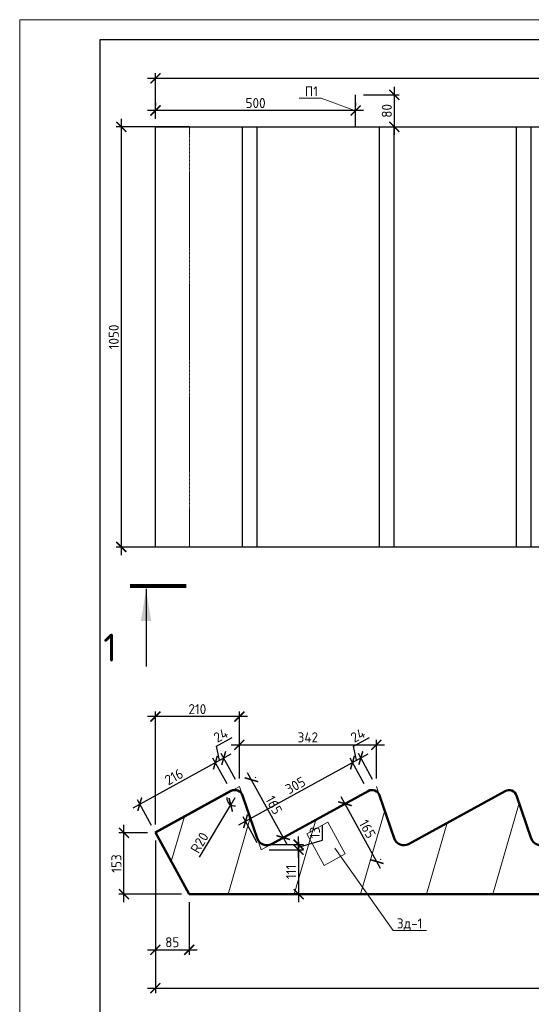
# Model space of a CAD drawing. Header units: millimetres. Extents: x 251864 to 617215, y -272865 to -46010.
# Tile 10 of 53: x 336335 to 349116, y -161052 to -136444. Entities that reach past the tile are written whole.
import ezdxf
from ezdxf import colors
from ezdxf.entities.mleader import LeaderData, LeaderLine
from ezdxf.enums import TextEntityAlignment as Align
from ezdxf.math import Vec2, Vec3

# ---------------------------------------------------------------- set-up
doc = ezdxf.new("R2010")
doc.units = ezdxf.units.MM
doc.linetypes.add('невидимая2', pattern=[4.7625, 3.175, -1.5875])
doc.layers.get('Defpoints').update_dxf_attribs({"color": 140})
for name, color, linetype, lineweight in [('Standard', 7, 'Continuous', 25), ('Размеры', 54, 'Continuous', 20), ('РАЗРЕЗЫ', 10, 'Continuous', 60), ('Символы 0.20', 1, 'Continuous', 20), ('Символы 0.20 @ 100', 1, 'Continuous', 20), ('ТОНКИЕ', 7, 'Continuous', 9)]:
    doc.layers.add(name, color=color, linetype=linetype, lineweight=lineweight)
doc.layers.add('ТОЛСТЫЕ_ОСНОВНЫЕ', color=6, linetype='Continuous')
doc.styles.add('GOST-2.304_Type-B', font='GOST_Common.ttf')
doc.styles.add('ГОСТ', font='GOST_Common.ttf')
doc.dimstyles.new('СПДС', dxfattribs={"dimscale": 100, "dimtxt": 2.5, "dimasz": 2.5, "dimexe": 1.25, "dimexo": 2, "dimtad": 1, "dimdec": 0, "dimtxsty": 'ГОСТ', "dimblk": 'ARCHTICK', "dimcen": 2.5, "dimdle": 2, "dimadec": 0, "dimazin": 2, "dimtfac": 0.75, "dimtdec": 0, "dimtmove": 1, "dimatfit": 3, "dimfxl": 1, "dimtolj": 1, "dimarcsym": 1})

# ---------------------------------------------------------------- blocks, each defined once
blk = doc.blocks.new('*U668')
at = {"layer": 'ТОЛСТЫЕ_ОСНОВНЫЕ', "color": 6}
blk.add_lwpolyline([(20, 5), (589, 5), (589, 415), (20, 415)], close=True, dxfattribs=at)
at = {"layer": 'ТОНКИЕ'}
blk.add_lwpolyline([(0, 0), (594, 0), (594, 420), (0, 420)], close=True, dxfattribs=at)
blk = doc.blocks.new('_ArchTick')
at = {"color": 0, "linetype": 'ByBlock', "const_width": 0.15}
blk.add_lwpolyline([(-0.5, -0.5), (0.5, 0.5)], dxfattribs=at)
blk = doc.blocks.new('*D1147')
at = {"layer": 'Defpoints', "color": 0, "linetype": 'Continuous', "transparency": 16777216}
for p in [(339724, -157700), (340571, -158300), (340571, -159688)]:
    blk.add_point(p, dxfattribs=at)
at = {"layer": 'Размеры', "color": 0, "linetype": 'Continuous', "lineweight": -2, "transparency": 16777216}
for p, q in [((339724, -157900), (339724, -159813)), ((340571, -158500), (340571, -159813)), ((339524, -159688), (340771, -159688))]:
    blk.add_line(p, q, dxfattribs=at)
at = {"layer": 'Размеры', "color": 0, "linetype": 'Continuous', "lineweight": -2, "transparency": 16777216, "xscale": 250, "yscale": 250, "zscale": 250, "rotation": 180}
blk.add_blockref('_ArchTick', (339724, -159688), dxfattribs=at)
at = {"layer": 'Размеры', "color": 0, "linetype": 'Continuous', "lineweight": -2, "transparency": 16777216, "xscale": 250, "yscale": 250, "zscale": 250}
blk.add_blockref('_ArchTick', (340571, -159688), dxfattribs=at)
at = {"layer": 'Размеры', "color": 0, "linetype": 'Continuous', "lineweight": 0, "transparency": 16777216, "insert": (340147, -159500), "char_height": 250, "attachment_point": 5, "style": 'ГОСТ'}
blk.add_mtext('\\A1;85', dxfattribs=at)
blk = doc.blocks.new('*D1148')
at = {"layer": 'Defpoints', "color": 0, "linetype": 'Continuous', "transparency": 16777216}
for p in [(345246, -154567), (341822, -155606), (345246, -155607)]:
    blk.add_point(p, dxfattribs=at)
at = {"layer": 'Размеры', "color": 0, "linetype": 'Continuous', "lineweight": -2, "transparency": 16777216}
for p, q in [((341822, -155406), (341822, -154442)), ((345246, -155407), (345246, -154442)), ((341622, -154567), (345446, -154567))]:
    blk.add_line(p, q, dxfattribs=at)
at = {"layer": 'Размеры', "color": 0, "linetype": 'Continuous', "lineweight": -2, "transparency": 16777216, "xscale": 250, "yscale": 250, "zscale": 250, "rotation": 180}
blk.add_blockref('_ArchTick', (341822, -154567), dxfattribs=at)
at = {"layer": 'Размеры', "color": 0, "linetype": 'Continuous', "lineweight": -2, "transparency": 16777216, "xscale": 250, "yscale": 250, "zscale": 250}
blk.add_blockref('_ArchTick', (345246, -154567), dxfattribs=at)
at = {"layer": 'Размеры', "color": 0, "linetype": 'Continuous', "lineweight": 0, "transparency": 16777216, "insert": (343534, -154380), "char_height": 250, "attachment_point": 5, "style": 'ГОСТ'}
blk.add_mtext('\\A1;342', dxfattribs=at)
blk = doc.blocks.new('*D1149')
at = {"layer": 'Defpoints', "color": 0, "linetype": 'Continuous', "transparency": 16777216}
for p in [(344648, -155011), (345038, -155721), (345246, -155607)]:
    blk.add_point(p, dxfattribs=at)
at = {"layer": 'Размеры', "color": 0, "linetype": 'Continuous', "lineweight": -2, "transparency": 16777216}
for p, q in [((344676, -154603), (345071, -154386)), ((344752, -154954), (344676, -154603)), ((345031, -154800), (344472, -155107)), ((344941, -155546), (344587, -154902)), ((345150, -155431), (344796, -154787))]:
    blk.add_line(p, q, dxfattribs=at)
at = {"layer": 'Размеры', "color": 0, "linetype": 'Continuous', "lineweight": -2, "transparency": 16777216, "xscale": 250, "yscale": 250, "zscale": 250}
for p, rotation in [((344856, -154897), 28.79663397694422), ((344648, -155011), 208.7966339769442)]:
    blk.add_blockref('_ArchTick', p, dxfattribs=dict(at, rotation=rotation))
at = {"layer": 'Размеры', "color": 0, "linetype": 'Continuous', "lineweight": 0, "transparency": 16777216, "insert": (344783, -154330), "char_height": 250, "attachment_point": 5, "rotation": 28.7966, "style": 'ГОСТ'}
blk.add_mtext('\\A1;24', dxfattribs=at)
blk = doc.blocks.new('*D1150')
at = {"layer": 'Defpoints', "color": 0, "linetype": 'Continuous', "transparency": 16777216}
for p in [(345038, -155721), (341977, -156479), (342367, -157189)]:
    blk.add_point(p, dxfattribs=at)
at = {"layer": 'Размеры', "color": 0, "linetype": 'Continuous', "lineweight": -2, "transparency": 16777216}
for p, q in [((344823, -154915), (341801, -156576)), ((344941, -155546), (344587, -154902)), ((342270, -157014), (341916, -156370))]:
    blk.add_line(p, q, dxfattribs=at)
at = {"layer": 'Размеры', "color": 0, "linetype": 'Continuous', "lineweight": -2, "transparency": 16777216, "xscale": 250, "yscale": 250, "zscale": 250}
for p, rotation in [((344648, -155011), 28.79663397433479), ((341977, -156479), 208.7966339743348)]:
    blk.add_blockref('_ArchTick', p, dxfattribs=dict(at, rotation=rotation))
at = {"layer": 'Размеры', "color": 0, "linetype": 'Continuous', "lineweight": 0, "transparency": 16777216, "insert": (343222, -155581), "char_height": 250, "attachment_point": 5, "rotation": 28.7966, "style": 'ГОСТ'}
blk.add_mtext('\\A1;305', dxfattribs=at)
blk = doc.blocks.new('*D1151')
at = {"layer": 'Defpoints', "color": 0, "linetype": 'Continuous', "transparency": 16777216}
for p in [(338939, -156767), (339728, -156767), (340581, -158299)]:
    blk.add_point(p, dxfattribs=at)
at = {"layer": 'Размеры', "color": 0, "linetype": 'Continuous', "lineweight": -2, "transparency": 16777216}
for p, q in [((338939, -158499), (338939, -156567)), ((339528, -156767), (338814, -156767)), ((340381, -158299), (338814, -158299))]:
    blk.add_line(p, q, dxfattribs=at)
at = {"layer": 'Размеры', "color": 0, "linetype": 'Continuous', "lineweight": -2, "transparency": 16777216, "xscale": 250, "yscale": 250, "zscale": 250}
for p, rotation in [((338939, -156767), 90), ((338939, -158299), 270)]:
    blk.add_blockref('_ArchTick', p, dxfattribs=dict(at, rotation=rotation))
at = {"layer": 'Размеры', "color": 0, "linetype": 'Continuous', "lineweight": 0, "transparency": 16777216, "insert": (338752, -157533), "char_height": 250, "attachment_point": 5, "rotation": 90, "style": 'ГОСТ'}
blk.add_mtext('\\A1;153', dxfattribs=at)
blk = doc.blocks.new('*D1152')
at = {"layer": 'Defpoints', "color": 0, "linetype": 'Continuous', "transparency": 16777216}
for p in [(341224, -155011), (341614, -155721), (341822, -155607)]:
    blk.add_point(p, dxfattribs=at)
at = {"layer": 'Размеры', "color": 0, "linetype": 'Continuous', "lineweight": -2, "transparency": 16777216}
for p, q in [((341253, -154603), (341647, -154386)), ((341328, -154954), (341253, -154603)), ((341608, -154800), (341049, -155107)), ((341518, -155546), (341164, -154902)), ((341726, -155431), (341372, -154787))]:
    blk.add_line(p, q, dxfattribs=at)
at = {"layer": 'Размеры', "color": 0, "linetype": 'Continuous', "lineweight": -2, "transparency": 16777216, "xscale": 250, "yscale": 250, "zscale": 250}
for p, rotation in [((341432, -154897), 28.79663397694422), ((341224, -155011), 208.7966339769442)]:
    blk.add_blockref('_ArchTick', p, dxfattribs=dict(at, rotation=rotation))
at = {"layer": 'Размеры', "color": 0, "linetype": 'Continuous', "lineweight": 0, "transparency": 16777216, "insert": (341360, -154330), "char_height": 250, "attachment_point": 5, "rotation": 28.7966, "style": 'ГОСТ'}
blk.add_mtext('\\A1;24', dxfattribs=at)
blk = doc.blocks.new('*D1153')
at = {"layer": 'Defpoints', "color": 0, "linetype": 'Continuous', "transparency": 16777216}
for p in [(341614, -155721), (339334, -156050), (339724, -156759)]:
    blk.add_point(p, dxfattribs=at)
at = {"layer": 'Размеры', "color": 0, "linetype": 'Continuous', "lineweight": -2, "transparency": 16777216}
for p, q in [((341399, -154915), (339159, -156146)), ((341518, -155546), (341164, -154902)), ((339628, -156584), (339274, -155940))]:
    blk.add_line(p, q, dxfattribs=at)
at = {"layer": 'Размеры', "color": 0, "linetype": 'Continuous', "lineweight": -2, "transparency": 16777216, "xscale": 250, "yscale": 250, "zscale": 250}
for p, rotation in [((341224, -155011), 28.79663397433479), ((339334, -156050), 208.7966339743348)]:
    blk.add_blockref('_ArchTick', p, dxfattribs=dict(at, rotation=rotation))
at = {"layer": 'Размеры', "color": 0, "linetype": 'Continuous', "lineweight": 0, "transparency": 16777216, "insert": (340189, -155366), "char_height": 250, "attachment_point": 5, "rotation": 28.7966, "style": 'ГОСТ'}
blk.add_mtext('\\A1;216', dxfattribs=at)
blk = doc.blocks.new('*D1154')
at = {"layer": 'Defpoints', "color": 0, "linetype": 'Continuous', "transparency": 16777216}
for p in [(339724, -153862), (341822, -155606), (339724, -156758)]:
    blk.add_point(p, dxfattribs=at)
at = {"layer": 'Размеры', "color": 0, "linetype": 'Continuous', "lineweight": -2, "transparency": 16777216}
for p, q in [((339724, -156558), (339724, -153737)), ((341822, -155406), (341822, -153737)), ((342022, -153862), (339524, -153862))]:
    blk.add_line(p, q, dxfattribs=at)
at = {"layer": 'Размеры', "color": 0, "linetype": 'Continuous', "lineweight": -2, "transparency": 16777216, "xscale": 250, "yscale": 250, "zscale": 250, "rotation": 180}
blk.add_blockref('_ArchTick', (339724, -153862), dxfattribs=at)
at = {"layer": 'Размеры', "color": 0, "linetype": 'Continuous', "lineweight": -2, "transparency": 16777216, "xscale": 250, "yscale": 250, "zscale": 250}
blk.add_blockref('_ArchTick', (341822, -153862), dxfattribs=at)
at = {"layer": 'Размеры', "color": 0, "linetype": 'Continuous', "lineweight": 0, "transparency": 16777216, "insert": (340773, -153675), "char_height": 250, "attachment_point": 5, "style": 'ГОСТ'}
blk.add_mtext('\\A1;210', dxfattribs=at)
blk = doc.blocks.new('*D1155')
at = {"layer": 'Defpoints', "color": 0, "linetype": 'Continuous', "transparency": 16777216}
for p in [(341710, -155895), (341608, -156067)]:
    blk.add_point(p, dxfattribs=at)
at = {"layer": 'Размеры', "color": 0, "linetype": 'Continuous', "lineweight": -2, "transparency": 16777216}
for p in [(341710, -155895), (340831, -157378)]:
    blk.add_line(p, (341608, -156067), dxfattribs=at)
blk.add_arc((341710, -155895), 200, 176.0924, 275.1385, dxfattribs=at)
at = {"layer": 'Размеры', "color": 0, "linetype": 'Continuous', "lineweight": -2, "transparency": 16777216, "xscale": 250, "yscale": 250, "zscale": 250, "rotation": 59.328669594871}
blk.add_blockref('_ArchTick', (341608, -156067), dxfattribs=at)
at = {"layer": 'Размеры', "color": 0, "linetype": 'Continuous', "lineweight": 0, "transparency": 16777216, "insert": (340829, -157014), "char_height": 250, "attachment_point": 5, "rotation": 59.3287, "style": 'ГОСТ'}
blk.add_mtext('\\A1;R20', dxfattribs=at)
blk = doc.blocks.new('*D1156')
at = {"layer": 'Defpoints', "color": 0, "linetype": 'Continuous', "transparency": 16777216}
for p in [(344378, -156084), (344460, -156038), (345173, -157530)]:
    blk.add_point(p, dxfattribs=at)
at = {"layer": 'Размеры', "color": 0, "linetype": 'Continuous', "lineweight": -2, "transparency": 16777216}
for p, q in [((345352, -157660), (344364, -155863)), ((344553, -155987), (344570, -155978)), ((345348, -157433), (345365, -157424))]:
    blk.add_line(p, q, dxfattribs=at)
at = {"layer": 'Размеры', "color": 0, "linetype": 'Continuous', "lineweight": -2, "transparency": 16777216, "xscale": 250, "yscale": 250, "zscale": 250}
for p, rotation in [((344460, -156038), 118.796633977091), ((345255, -157484), 298.7966339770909)]:
    blk.add_blockref('_ArchTick', p, dxfattribs=dict(at, rotation=rotation))
at = {"layer": 'Размеры', "color": 0, "linetype": 'Continuous', "lineweight": 0, "transparency": 16777216, "insert": (345022, -156671), "char_height": 250, "attachment_point": 5, "rotation": 298.7966, "style": 'ГОСТ'}
blk.add_mtext('\\A1;165', dxfattribs=at)
blk = doc.blocks.new('*D1157')
at = {"layer": 'Defpoints', "color": 0, "linetype": 'Continuous', "transparency": 16777216}
for p in [(342367, -157189), (342367, -158299), (343302, -158299)]:
    blk.add_point(p, dxfattribs=at)
at = {"layer": 'Размеры', "color": 0, "linetype": 'Continuous', "lineweight": -2, "transparency": 16777216}
for p, q in [((343302, -156989), (343302, -158499)), ((342567, -157189), (343427, -157189)), ((342567, -158299), (343427, -158299))]:
    blk.add_line(p, q, dxfattribs=at)
at = {"layer": 'Размеры', "color": 0, "linetype": 'Continuous', "lineweight": -2, "transparency": 16777216, "xscale": 250, "yscale": 250, "zscale": 250}
for p, rotation in [((343302, -157189), 90), ((343302, -158299), 270)]:
    blk.add_blockref('_ArchTick', p, dxfattribs=dict(at, rotation=rotation))
at = {"layer": 'Размеры', "color": 0, "linetype": 'Continuous', "lineweight": 0, "transparency": 16777216, "insert": (343115, -157744), "char_height": 250, "attachment_point": 5, "rotation": 90, "style": 'ГОСТ'}
blk.add_mtext('\\A1;111', dxfattribs=at)
blk = doc.blocks.new('*D1158')
at = {"layer": 'Defpoints', "color": 0, "linetype": 'Continuous', "transparency": 16777216}
for p in [(342367, -157189), (342413, -157059), (343302, -157059)]:
    blk.add_point(p, dxfattribs=at)
at = {"layer": 'Размеры', "color": 0, "linetype": 'Continuous', "lineweight": -2, "transparency": 16777216}
for p, q in [((343896, -156946), (343896, -156571)), ((343302, -157389), (343302, -156859)), ((343302, -157124), (343896, -156946)), ((342567, -157189), (343427, -157189)), ((342613, -157059), (343427, -157059))]:
    blk.add_line(p, q, dxfattribs=at)
at = {"layer": 'Размеры', "color": 0, "linetype": 'Continuous', "lineweight": -2, "transparency": 16777216, "xscale": 250, "yscale": 250, "zscale": 250}
for p, rotation in [((343302, -157059), 90), ((343302, -157189), 270)]:
    blk.add_blockref('_ArchTick', p, dxfattribs=dict(at, rotation=rotation))
at = {"layer": 'Размеры', "color": 0, "linetype": 'Continuous', "lineweight": 0, "transparency": 16777216, "insert": (343709, -156759), "char_height": 250, "attachment_point": 5, "rotation": 90, "style": 'ГОСТ'}
blk.add_mtext('\\A1;13', dxfattribs=at)
blk = doc.blocks.new('*D1178')
at = {"layer": 'Defpoints', "color": 0, "linetype": 'Continuous', "transparency": 16777216}
for p in [(339724, -156758), (375805, -157693), (375805, -160649)]:
    blk.add_point(p, dxfattribs=at)
at = {"layer": 'Размеры', "color": 0, "linetype": 'Continuous', "lineweight": -2, "transparency": 16777216}
for p, q in [((339724, -156958), (339724, -160774)), ((375805, -157893), (375805, -160774)), ((339524, -160649), (376005, -160649))]:
    blk.add_line(p, q, dxfattribs=at)
at = {"layer": 'Размеры', "color": 0, "linetype": 'Continuous', "lineweight": -2, "transparency": 16777216, "xscale": 250, "yscale": 250, "zscale": 250, "rotation": 180}
blk.add_blockref('_ArchTick', (339724, -160649), dxfattribs=at)
at = {"layer": 'Размеры', "color": 0, "linetype": 'Continuous', "lineweight": -2, "transparency": 16777216, "xscale": 250, "yscale": 250, "zscale": 250}
blk.add_blockref('_ArchTick', (375805, -160649), dxfattribs=at)
at = {"layer": 'Размеры', "color": 0, "linetype": 'Continuous', "lineweight": 0, "transparency": 16777216, "insert": (357764, -160462), "char_height": 250, "attachment_point": 5, "style": 'ГОСТ'}
blk.add_mtext('\\A1;3608', dxfattribs=at)
blk = doc.blocks.new('*U1213')
at = {"layer": 'Символы 0.20', "linetype": 'Continuous', "lineweight": 80}
blk.add_line((-7, 0), (0, 0), dxfattribs=at)
at = {"layer": 'Символы 0.20', "linetype": 'Continuous', "lineweight": 25}
blk.add_line((-5, -0.35), (-5, -10.05), dxfattribs=at)
blk.add_solid([(-5, -0.46), (-4.35, -4.36), (-5.65, -4.36)], dxfattribs=at)
at = {"layer": 'Символы 0.20', "style": 'ГОСТ'}
blk.add_attdef('1', text='', height=3.5, dxfattribs=at).set_placement((-9.5, -7.7), align=Align.MIDDLE_CENTER)
blk.add_attdef('2', text='', height=3.5, dxfattribs=at).set_placement((188.73, -7.65), align=Align.MIDDLE_RIGHT)
blk = doc.blocks.new('*D1179')
at = {"layer": 'Defpoints', "color": 0, "linetype": 'Continuous', "transparency": 16777216}
for p in [(340770, -139123), (338873, -149623), (340462, -149623)]:
    blk.add_point(p, dxfattribs=at)
at = {"layer": 'Размеры', "color": 0, "linetype": 'Continuous', "lineweight": -2, "transparency": 16777216}
for p, q in [((338873, -138923), (338873, -149823)), ((340570, -139123), (338748, -139123)), ((340262, -149623), (338748, -149623))]:
    blk.add_line(p, q, dxfattribs=at)
at = {"layer": 'Размеры', "color": 0, "linetype": 'Continuous', "lineweight": -2, "transparency": 16777216, "xscale": 250, "yscale": 250, "zscale": 250}
for p, rotation in [((338873, -139123), 90), ((338873, -149623), 270)]:
    blk.add_blockref('_ArchTick', p, dxfattribs=dict(at, rotation=rotation))
at = {"layer": 'Размеры', "color": 0, "linetype": 'Continuous', "lineweight": 0, "transparency": 16777216, "insert": (338686, -144373), "char_height": 250, "attachment_point": 5, "rotation": 90, "style": 'ГОСТ'}
blk.add_mtext('\\A1;1050', dxfattribs=at)
blk = doc.blocks.new('*D1180')
at = {"layer": 'Defpoints', "color": 0, "linetype": 'Continuous', "transparency": 16777216}
for p in [(375831, -137907), (339728, -139123), (375831, -139123)]:
    blk.add_point(p, dxfattribs=at)
at = {"layer": 'Размеры', "color": 0, "linetype": 'Continuous', "lineweight": -2, "transparency": 16777216}
for p, q in [((339728, -138923), (339728, -137782)), ((375831, -138923), (375831, -137782)), ((339528, -137907), (376031, -137907))]:
    blk.add_line(p, q, dxfattribs=at)
at = {"layer": 'Размеры', "color": 0, "linetype": 'Continuous', "lineweight": -2, "transparency": 16777216, "xscale": 250, "yscale": 250, "zscale": 250, "rotation": 180}
blk.add_blockref('_ArchTick', (339728, -137907), dxfattribs=at)
at = {"layer": 'Размеры', "color": 0, "linetype": 'Continuous', "lineweight": -2, "transparency": 16777216, "xscale": 250, "yscale": 250, "zscale": 250}
blk.add_blockref('_ArchTick', (375831, -137907), dxfattribs=at)
at = {"layer": 'Размеры', "color": 0, "linetype": 'Continuous', "lineweight": 0, "transparency": 16777216, "insert": (357780, -137720), "char_height": 250, "attachment_point": 5, "style": 'ГОСТ'}
blk.add_mtext('\\A1;3610', dxfattribs=at)
blk = doc.blocks.new('_None')
blk = doc.blocks.new('*D1192')
at = {"layer": 'Defpoints', "color": 0, "linetype": 'Continuous', "transparency": 16777216}
for p in [(344728, -138323), (344728, -139123), (345693, -139123)]:
    blk.add_point(p, dxfattribs=at)
at = {"layer": 'Размеры', "color": 0, "linetype": 'Continuous', "lineweight": -2, "transparency": 16777216}
for p, q in [((345693, -138123), (345693, -139323)), ((344928, -138323), (345818, -138323)), ((344928, -139123), (345818, -139123))]:
    blk.add_line(p, q, dxfattribs=at)
at = {"layer": 'Размеры', "color": 0, "linetype": 'Continuous', "lineweight": -2, "transparency": 16777216, "xscale": 250, "yscale": 250, "zscale": 250}
for p, rotation in [((345693, -138323), 90), ((345693, -139123), 270)]:
    blk.add_blockref('_ArchTick', p, dxfattribs=dict(at, rotation=rotation))
at = {"layer": 'Размеры', "color": 0, "linetype": 'Continuous', "lineweight": 0, "transparency": 16777216, "insert": (345506, -138723), "char_height": 250, "attachment_point": 5, "rotation": 90, "style": 'ГОСТ'}
blk.add_mtext('\\A1;80', dxfattribs=at)
blk = doc.blocks.new('*D1193')
at = {"layer": 'Defpoints', "color": 0, "linetype": 'Continuous', "transparency": 16777216}
for p in [(339728, -138714), (339728, -138723), (344728, -138723)]:
    blk.add_point(p, dxfattribs=at)
at = {"layer": 'Размеры', "color": 0, "linetype": 'Continuous', "lineweight": -2, "transparency": 16777216}
for p, q in [((339728, -138523), (339728, -138589)), ((344728, -138523), (344728, -138589)), ((344928, -138714), (339528, -138714))]:
    blk.add_line(p, q, dxfattribs=at)
at = {"layer": 'Размеры', "color": 0, "linetype": 'Continuous', "lineweight": -2, "transparency": 16777216, "xscale": 250, "yscale": 250, "zscale": 250, "rotation": 180}
blk.add_blockref('_ArchTick', (339728, -138714), dxfattribs=at)
at = {"layer": 'Размеры', "color": 0, "linetype": 'Continuous', "lineweight": -2, "transparency": 16777216, "xscale": 250, "yscale": 250, "zscale": 250}
blk.add_blockref('_ArchTick', (344728, -138714), dxfattribs=at)
at = {"layer": 'Размеры', "color": 0, "linetype": 'Continuous', "lineweight": 0, "transparency": 16777216, "insert": (342228, -138527), "char_height": 250, "attachment_point": 5, "style": 'ГОСТ'}
blk.add_mtext('\\A1;500', dxfattribs=at)
blk = doc.blocks.new('*D1196')
at = {"layer": 'Defpoints', "color": 0, "linetype": 'Continuous', "transparency": 16777216}
for p in [(342042, -155485), (342124, -155440), (342837, -156931)]:
    blk.add_point(p, dxfattribs=at)
at = {"layer": 'Размеры', "color": 0, "linetype": 'Continuous', "lineweight": -2, "transparency": 16777216}
for p, q in [((343016, -157061), (342028, -155264)), ((342217, -155389), (342234, -155379)), ((343012, -156835), (343029, -156825))]:
    blk.add_line(p, q, dxfattribs=at)
at = {"layer": 'Размеры', "color": 0, "linetype": 'Continuous', "lineweight": -2, "transparency": 16777216, "xscale": 250, "yscale": 250, "zscale": 250}
for p, rotation in [((342124, -155440), 118.796633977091), ((342919, -156885), 298.7966339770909)]:
    blk.add_blockref('_ArchTick', p, dxfattribs=dict(at, rotation=rotation))
at = {"layer": 'Размеры', "color": 0, "linetype": 'Continuous', "lineweight": 0, "transparency": 16777216, "insert": (342686, -156072), "char_height": 250, "attachment_point": 5, "rotation": 298.7966, "style": 'ГОСТ'}
blk.add_mtext('\\A1;165', dxfattribs=at)
blk = doc.blocks.new('sdsdssd')
at = {"layer": 'РАЗРЕЗЫ', "lineweight": -2}
h = blk.add_hatch(dxfattribs=at)
h.set_pattern_fill('ANSI35', color=256, scale=500, angle=28.7994)
h.set_pattern_definition([(73.79941, (-6442487, 1573102.6), (-3048.9234, 885.8281), []), (73.79941, (-6440519.7, 1574184.2), (-3048.9234, 885.8281), [3968.75, -793.75, 0, -793.75])])
edge = h.paths.add_edge_path()
edge.add_line((421374, -76449), (422478, -75842))
edge.add_line((422478, -75842), (421660, -74354))
edge.add_line((421660, -74354), (420117, -75202))
edge.add_arc((419996, -74983), 250, 200.4776, 298.7994, ccw=False)
edge.add_line((419762, -75071), (419387, -73982))
edge.add_arc((419200, -74051), 200, 380.4776, 478.7994)
edge.add_line((419104, -73876), (416693, -75202))
edge.add_arc((416572, -74982), 250, 200.4776, 298.7994, ccw=False)
edge.add_line((416338, -75070), (415964, -73981))
edge.add_arc((415776, -74051), 200, 380.4776, 478.7994)
edge.add_line((415680, -73876), (413269, -75201))
edge.add_arc((413149, -74982), 250, 200.4776, 298.7994, ccw=False)
edge.add_line((412914, -75069), (412540, -73980))
edge.add_arc((412352, -74050), 200, 380.4776, 478.7994)
edge.add_line((412256, -73875), (409845, -75200))
edge.add_arc((409725, -74981), 250, 200.4776, 298.7994, ccw=False)
edge.add_line((409491, -75069), (409116, -73979))
edge.add_arc((408929, -74049), 200, 380.4776, 478.7994)
edge.add_line((408832, -73874), (406421, -75200))
edge.add_arc((406301, -74980), 250, 200.4776, 298.7994, ccw=False)
edge.add_line((406067, -75068), (405692, -73979))
edge.add_arc((405505, -74049), 200, 380.4776, 478.7994)
edge.add_line((405408, -73874), (402998, -75199))
edge.add_arc((402877, -74980), 250, 200.4776, 298.7994, ccw=False)
edge.add_line((402643, -75067), (402268, -73978))
edge.add_arc((402081, -74048), 200, 380.4776, 478.7994)
edge.add_line((401985, -73873), (399574, -75198))
edge.add_arc((399453, -74979), 250, 200.4776, 298.7994, ccw=False)
edge.add_line((399219, -75067), (398844, -73977))
edge.add_arc((398657, -74047), 200, 380.4776, 478.7994)
edge.add_line((398561, -73872), (396150, -75197))
edge.add_arc((396030, -74978), 250, 200.4776, 298.7994, ccw=False)
edge.add_line((395795, -75066), (395421, -73977))
edge.add_arc((395233, -74047), 200, 380.4776, 478.7994)
edge.add_line((395137, -73871), (392726, -75197))
edge.add_arc((392606, -74978), 250, 200.4776, 298.7994, ccw=False)
edge.add_line((392372, -75065), (391997, -73976))
edge.add_arc((391809, -74046), 200, 380.4776, 478.7994)
edge.add_line((391713, -73871), (389302, -75196))
edge.add_arc((389182, -74977), 250, 200.4776, 298.7994, ccw=False)
edge.add_line((388948, -75064), (388573, -73975))
edge.add_arc((388386, -74045), 200, 380.4776, 478.7547)
edge.add_line((388289, -73870), (386399, -74907))
edge.add_line((386399, -74907), (387246, -76449))
edge.add_line((387246, -76449), (421374, -76449))
at = {"layer": 'Standard', "color": 5, "linetype": 'Continuous', "lineweight": 50, "transparency": 33554687}
for p, q in [((388289, -73870), (386399, -74907)), ((386400, -74909), (387943, -74060)), ((388943, -75052), (388576, -73985)), ((391713, -73871), (389302, -75196)), ((392367, -75053), (392000, -73986)), ((395137, -73871), (392726, -75197)), ((395791, -75054), (395424, -73987)), ((398561, -73872), (396150, -75197)), ((399215, -75054), (398848, -73987)), ((401985, -73873), (399574, -75198)), ((402639, -75055), (402272, -73988)), ((405408, -73874), (402998, -75199)), ((406063, -75056), (405695, -73989)), ((408832, -73874), (406421, -75200)), ((409486, -75056), (409119, -73989)), ((412256, -73875), (409845, -75200)), ((412910, -75057), (412543, -73990)), ((415680, -73876), (413269, -75201)), ((416334, -75058), (415967, -73991)), ((419104, -73876), (416693, -75202)), ((419758, -75058), (419391, -73991)), ((421660, -74354), (420117, -75202)), ((421660, -74354), (421971, -74923)), ((421660, -74354), (422478, -75842)), ((386400, -74909), (387246, -76449)), ((422478, -75842), (421374, -76449)), ((421374, -76449), (387246, -76449))]:
    blk.add_line(p, q, dxfattribs=at)
for centre, radius, start, end in [((388386, -74045), 200, 17.4895, 118.7994), ((391809, -74046), 200, 17.4895, 118.7994), ((395233, -74047), 200, 17.4895, 118.7994), ((398657, -74047), 200, 17.4895, 118.7994), ((402081, -74048), 200, 17.4895, 118.7994), ((405505, -74049), 200, 17.4895, 118.7994), ((408929, -74049), 200, 17.4895, 118.7994), ((412352, -74050), 200, 17.4895, 118.7994), ((415776, -74051), 200, 17.4895, 118.7994), ((419200, -74051), 200, 17.4895, 118.7994), ((389182, -74977), 250, 197.4895, 298.7994), ((392606, -74978), 250, 197.4895, 298.7994), ((396030, -74978), 250, 197.4895, 298.7994), ((399453, -74979), 250, 197.4895, 298.7994), ((402877, -74980), 250, 197.4895, 298.7994), ((406301, -74980), 250, 197.4895, 298.7994), ((409725, -74981), 250, 197.4895, 298.7994), ((413149, -74982), 250, 197.4895, 298.7994), ((416572, -74982), 250, 197.4895, 298.7994), ((419996, -74983), 250, 197.4895, 298.7994)]:
    blk.add_arc(centre, radius, start, end, dxfattribs=at)
at = {"layer": 'Размеры'}
blk.add_line((421374, -76449), (395525, -76449), dxfattribs=at)
at = {"layer": 'РАЗРЕЗЫ', "color": 5, "lineweight": 35}
for p, q in [((422478, -75842), (421660, -74354)), ((387246, -76449), (386400, -74909)), ((387246, -76449), (387246, -76449))]:
    blk.add_line(p, q, dxfattribs=at)

msp = doc.modelspace()

# ---------------------------------------------------------------- linework, layer by layer
at = {"layer": 'Standard', "color": 5, "linetype": 'Continuous', "lineweight": 50, "transparency": 33554687}
for p, q in [((341614, -155720.7), (339723.6, -156758)), ((345037.8, -155721.3), (342627, -157046.7)), ((348461.6, -155722), (346050.8, -157047.4)), ((339724.4, -156759.5), (341267.8, -155911)), ((342268.1, -156902.7), (341901.1, -155835.8)), ((345691.9, -156903.4), (345324.9, -155836.5)), ((349115.7, -156904.1), (348748.7, -155837.2)), ((339724.4, -156759.5), (340570.9, -158299.3)), ((374699.1, -158299.3), (340570.9, -158299.3))]:
    msp.add_line(p, q, dxfattribs=at)
for centre, radius, start, end in [((341710.3, -155895.9), 200, 17.48948, 118.79941), ((345134.1, -155896.6), 200, 17.48948, 118.79941), ((348557.9, -155897.3), 200, 17.48948, 118.79941), ((342506.5, -156827.6), 250, 197.48948, 298.79941), ((345930.3, -156828.3), 250, 197.48948, 298.79941)]:
    msp.add_arc(centre, radius, start, end, dxfattribs=at)
at = {"layer": 'Размеры'}
msp.add_line((339728.2, -149623.3), (339728.2, -139123.3), dxfattribs=at)
at = {"layer": 'Размеры', "linetype": 'невидимая2'}
msp.add_line((340580.8, -149623.3), (340580.8, -139123.3), dxfattribs=at)
at = {"layer": 'Размеры', "lineweight": 30}
for p, q in [((341901.1, -149617.4), (341901.1, -139117.4)), ((342268.1, -149617.4), (342268.1, -139117.4)), ((345324.9, -149618.2), (345324.9, -139118.2)), ((345691.9, -149618.2), (345691.9, -139118.2)), ((348748.7, -149619.1), (348748.7, -139119.1)), ((349115.7, -149619.1), (349115.7, -139119.1))]:
    msp.add_line(p, q, dxfattribs=at)
at = {"layer": 'Размеры', "color": 3, "linetype": 'Continuous', "lineweight": 0}
for p, q in [((340839.5, -156145.9), (341591.5, -155732.5)), ((341591.5, -155732.5), (341822.1, -155605.7)), ((342107.9, -156436.5), (341822.1, -155605.7)), ((345037.8, -155721), (342627, -157046.2)), ((345246, -155606.6), (345531.7, -156437.4)), ((348461.6, -155721.8), (346050.8, -157047)), ((342268.1, -156902.2), (341901.1, -155835.3)), ((345691.9, -156903.1), (345324.9, -155836.1)), ((349115.7, -156903.9), (348748.7, -155837)), ((342366.8, -157189.2), (342107.9, -156436.5)), ((343020.4, -156829.9), (342366.8, -157189.2)), ((340226.3, -157695.1), (340570.8, -158298.7)), ((369401, -158298.7), (340570.8, -158298.7))]:
    msp.add_line(p, q, dxfattribs=at)
at = {"layer": 'Размеры', "lineweight": 30}
msp.add_lwpolyline([(344727.8, -139123.3), (344727.8, -138323.3)], dxfattribs=at)
msp.add_lwpolyline([(375831.2, -149623.3), (339727.8, -149623.3), (339727.8, -139123.3), (375831.2, -139123.3)], close=True, dxfattribs=at)
at = {"layer": 'Размеры', "color": 3, "linetype": 'Continuous', "lineweight": 0}
msp.add_lwpolyline([(344033.7, -156501.6), (344467.2, -157290.3), (343941.4, -157579.4), (343507.9, -156790.6)], close=True, dxfattribs=at)
for centre, radius, start, end in [((341710.4, -155895.4), 200, 17.4867, 118.79663), ((345134.2, -155896.2), 200, 17.4867, 118.79663), ((348558, -155897.1), 200, 17.4867, 118.79663), ((342506.5, -156827.1), 250, 197.4867, 298.79663), ((345930.3, -156827.9), 250, 197.4867, 298.79663), ((349354.2, -156828.8), 250, 197.4867, 298.79663)]:
    msp.add_arc(centre, radius, start, end, dxfattribs=at)
at = {"layer": 'РАЗРЕЗЫ', "color": 5, "lineweight": 35}
msp.add_line((340570.9, -158299.3), (339724.4, -156759.5), dxfattribs=at)

# ---------------------------------------------------------------- block references
at = {"xscale": 100, "yscale": 100, "zscale": 100}
msp.add_blockref('*U668', (336335.3, -178444.2), dxfattribs=at)
at = {"layer": 'Размеры'}
msp.add_blockref('sdsdssd', (-46675.5, -81850.6), dxfattribs=at)
at = {"layer": 'Символы 0.20 @ 100'}
ref = msp.add_blockref('*U1213', (340491.3, -150597.3, -2836.7), dxfattribs=dict(at, xscale=200, yscale=200, zscale=200))
ref.add_attrib('1', '1', dxfattribs={"layer": 'Символы 0.20', "height": 700, "style": 'ГОСТ'}).set_placement((338591.3, -152137.3, -2836.7), align=Align.MIDDLE_CENTER)

# ---------------------------------------------------------------- dimensions: what is measured, and where the dimension line sits
at = {"layer": 'Размеры', "color": 3, "linetype": 'Continuous', "lineweight": 0}
for base, p1, p2, picture, middle in [((375831.2, -137907.5), (339727.8, -139123.3), (375831.2, -139123.3), '*D1180', (357779.5, -137720)), ((339727.8, -138714.3), (344727.8, -138723.3), (339727.8, -138723.3), '*D1193', (342227.8, -138526.8)), ((339723.6, -153862.5), (341822.1, -155605.7), (339723.6, -156758), '*D1154', (340772.9, -153675)), ((345246, -154567.5), (341822.1, -155605.7), (345246, -155606.6), '*D1148', (343534.1, -154380)), ((375804.8, -160649.1), (339723.6, -156758), (375804.8, -157692.6), '*D1178', (357764.2, -160461.6)), ((340570.8, -159687.6), (339723.6, -157700.1), (340570.8, -158300.4), '*D1147', (340147.2, -159500.1))]:
    dim = msp.add_linear_dim(base=base, p1=p1, p2=p2, dimstyle='СПДС', override={"dimlfac": 0.1}, dxfattribs=at)
    dim.commit()
    dim.dimension.update_dxf_attribs({"geometry": picture, "text_midpoint": middle})
for base, p1, p2, angle, picture, middle in [((345693.2, -139123.3), (344727.8, -138323.3), (344727.8, -139123.3), 90, '*D1192', (345505.7, -138723.3)), ((338873.4, -149623.3), (340770.3, -139123.3), (340461.9, -149623.3), 90, '*D1179', (338685.9, -144373.3)), ((339334.3, -156049.9), (341614.3, -155721), (339724.4, -156759.5), 28.79663, '*D1153', (340188.9, -155366.2)), ((341976.6, -156479.3), (345037.8, -155721), (342366.8, -157189.2), 28.79663, '*D1150', (343221.8, -155580.9)), ((338939.4, -156766.7), (340580.8, -158298.7), (339728.2, -156766.7), 90, '*D1151', (338751.9, -157532.7)), ((343302.4, -157059.1), (342366.8, -157189.2), (342413.4, -157059.1), 90, '*D1158', (343708.7, -156883.5))]:
    dim = msp.add_linear_dim(base=base, p1=p1, p2=p2, angle=angle, dimstyle='СПДС', override={"dimlfac": 0.1}, dxfattribs=at)
    dim.commit()
    dim.dimension.update_dxf_attribs({"geometry": picture, "text_midpoint": middle})
for p1, p2, distance, picture, middle in [((341822.4, -155606.6), (341614.3, -155721), -810, '*D1152', (341217.4, -154408.6)), ((345246, -155606.6), (345037.8, -155721), -810, '*D1149', (344640.9, -154408.6)), ((342836.6, -156930.9), (342041.8, -155485), -94.3, '*D1196', (342686.2, -156072.2)), ((345172.5, -157529.8), (344377.7, -156083.8), -94.3, '*D1156', (345022.1, -156671)), ((342366.8, -157189.2), (342366.8, -158298.7), 935.6, '*D1157', (343114.9, -157744))]:
    dim = msp.add_aligned_dim(p1=p1, p2=p2, distance=distance, dimstyle='СПДС', override={"dimlfac": 0.1}, dxfattribs=at)
    dim.commit()
    dim.dimension.update_dxf_attribs({"geometry": picture, "text_midpoint": middle})
dim = msp.add_radius_dim(center=(341710.4, -155895.4), mpoint=(341608.3, -156067.4), dimstyle='СПДС', override={"dimlfac": 0.1}, dxfattribs=at)
dim.commit()
dim.dimension.update_dxf_attribs({"geometry": '*D1155', "text_midpoint": (340990.2, -157109.7), "dimtype": 164})

# ---------------------------------------------------------------- leaders
at = {"layer": 'Символы 0.20'}
ml = msp.add_multileader_mtext('Standard', dxfattribs=at)
ml.set_content('П1', color=256, style='GOST-2.304_Type-B')
ml.set_leader_properties(color=256, linetype='ByLayer', lineweight=-1)
ml.set_arrow_properties(name='NONE')
ml.build(insert=Vec2(0, 0))
ml.multileader.update_dxf_attribs({"text_left_attachment_type": 6, "text_right_attachment_type": 6, "dogleg_length": 1, "arrow_head_size": 18, "scale": 20})
ctx = ml.context
ctx.base_point, ctx.scale, ctx.char_height, ctx.arrow_head_size, ctx.landing_gap_size, ctx.plane_origin = Vec3(343474.3, -138408.5), 20, 250, 18, 9, Vec3(338992.7, -142161.9)
ctx.left_attachment, ctx.right_attachment, ctx.text_align_type = 6, 6, 1
notes = []
notes.append((ctx, [(1, (1, 1, 0), (343867.3, -138408.5), (-1, 0), 100, [(0, [(344727.8, -138723.3)], 0, [])])]))
ctx.mtext.insert, ctx.mtext.alignment, ctx.mtext.flow_direction = Vec3(343620.8, -138108.5), 2, 5
ml = msp.add_multileader_mtext('Standard', dxfattribs=at)
ml.set_content('Зд-1', color=256, style='GOST-2.304_Type-B')
ml.set_leader_properties(color=256, linetype='ByLayer', lineweight=-1)
ml.set_arrow_properties(name='NONE')
ml.build(insert=Vec2(0, 0))
ml.multileader.update_dxf_attribs({"text_left_attachment_type": 6, "text_right_attachment_type": 6, "dogleg_length": 1, "arrow_head_size": 18, "scale": 20})
ctx = ml.context
ctx.base_point, ctx.scale, ctx.char_height, ctx.arrow_head_size, ctx.landing_gap_size, ctx.plane_origin = Vec3(345760.9, -159205.6), 20, 250, 18, 9, Vec3(341279.2, -162959)
ctx.left_attachment, ctx.right_attachment, ctx.text_align_type = 6, 6, 1
notes.append((ctx, [(0, (1, 1, 0), (345660.9, -159205.6), (1, 0), 100, [(0, [(344205.9, -157150.3)], 0, [])])]))
ctx.mtext.insert, ctx.mtext.alignment, ctx.mtext.flow_direction = Vec3(346076.1, -158905.6), 2, 5
for ctx, leaders in notes:
    for number, flags, end, landing, length, lines in leaders:
        leader = LeaderData()
        leader.index, (leader.has_last_leader_line, leader.has_dogleg_vector, leader.attachment_direction) = number, flags
        leader.last_leader_point, leader.dogleg_vector, leader.dogleg_length = Vec3(end), Vec3(landing), length
        for number, points, colour, breaks in lines:
            line = LeaderLine()
            line.index, line.vertices, line.color, line.breaks = number, Vec3.list(points), colors.encode_raw_color(colour), breaks
            leader.lines.append(line)
        ctx.leaders.append(leader)

doc.saveas('drawing.dxf')
